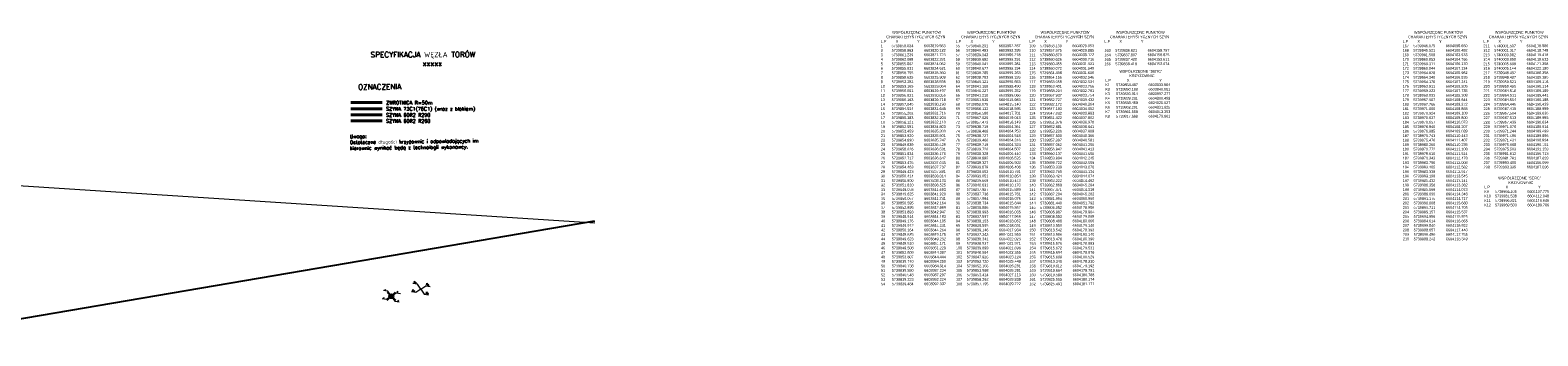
# Model space of a CAD drawing. Header units: metres. Extents: x 6603774 to 6604307, y 5739787 to 5740703.
# Tile 29 of 30: x 6604195 to 6604307, y 5739982 to 5740004. Entities that reach past the tile are written whole.
import ezdxf

# ---------------------------------------------------------------- set-up
doc = ezdxf.new("R2010")
doc.units = ezdxf.units.M
doc.header["$PDMODE"] = 35
doc.header["$PDSIZE"] = 0.3
doc.layers.add('-punkty-specyf', color=7, linetype='Continuous')
doc.layers.add('tabelka-proj konstr', color=7, linetype='Continuous')
for name, color, linetype, lineweight in [('-spec-wym-k-zewn', 30, 'Continuous', 13), ('mat-szyna 76C1(VK Ri60)', 3, 'Continuous', 40), ('mat-szyna R60R2', 7, 'Continuous', 40), ('T_szyny 60R2 R290', 14, 'Continuous', 40), ('wsp-KrzyżownicRZ', 1, 'Continuous', 15), ('wsp-tocznej-szyn RZ', 114, 'Continuous', 15), ('zwrotnica R50m', 140, 'Continuous', 40)]:
    doc.layers.add(name, color=color, linetype=linetype, lineweight=lineweight)
doc.styles.add('prom-specyf', font='txt.shx')
doc.styles.add('Style-CHAR_FAST_FONT', font='CHAR_FAST_FONT.shx')
doc.styles.add('WSP', font='txt.shx', dxfattribs={"width": 0.8})
doc.styles.add('ładny1', font='romand.shx')
doc.dimstyles.new('Strzałka -pra-duża-spec', dxfattribs={"dimtxt": 0.3, "dimasz": 1.2, "dimexe": 0, "dimexo": 0, "dimgap": 0.005, "dimtad": 3, "dimjust": 1, "dimdec": 0, "dimzin": 0, "dimdsep": 46, "dimtxsty": 'prom-specyf', "dimblk": 'STRZAŁKA1', "dimcen": 0, "dimdle": 0.6, "dimclrd": 256, "dimadec": 0, "dimazin": 0, "dimtfac": 0.75, "dimtdec": 0, "dimtofl": 0, "dimtmove": 2, "dimatfit": 3, "dimfxl": 1, "dimtolj": 1, "dimtzin": 0, "dimlwd": -1, "dimarcsym": 0})
doc.dimstyles.new('Strzałka le-duża-spec', dxfattribs={"dimtxt": 0.3, "dimasz": 1.2, "dimexe": 0, "dimexo": 0, "dimgap": 0.02, "dimtad": 1, "dimdec": 0, "dimzin": 0, "dimdsep": 46, "dimtxsty": 'prom-specyf', "dimblk": 'STZRAŁKA-LEWA', "dimcen": 0, "dimdle": 0.6, "dimadec": 0, "dimazin": 0, "dimtfac": 0.75, "dimtdec": 0, "dimtofl": 0, "dimtmove": 2, "dimatfit": 3, "dimfxl": 1, "dimtolj": 1, "dimtzin": 0, "dimarcsym": 0})
doc.dimstyles.new('tory-w-100-kąty', dxfattribs={"dimtxt": 0.15, "dimasz": 0.6, "dimexe": 0, "dimexo": 0, "dimgap": 0, "dimtad": 0, "dimdec": 0, "dimtxsty": 'prom-specyf', "dimcen": 0, "dimaunit": 2, "dimadec": 7, "dimazin": 0, "dimtfac": 1, "dimtdec": 0, "dimtmove": 0, "dimatfit": 3, "dimfxl": 1, "dimarcsym": 0})

# ---------------------------------------------------------------- blocks, each defined once
blk = doc.blocks.new('Wsp-pg50(s)')
for p, q in [((0, 0), (315, 315)), ((315, 315), (645, 315))]:
    blk.add_line(p, q)
at = {"style": 'WSP', "width": 0.8}
blk.add_attdef('WSP', (330, 352), '', height=150, dxfattribs=at)
blk = doc.blocks.new('STRZAŁKA1')
for p, q in [((0, 0), (-1, 0.299)), ((-1, 0), (-1, 0.299)), ((-1, 0), (0, 0))]:
    blk.add_line(p, q)
blk = doc.blocks.new('*D362')
at = {"layer": '-spec-wym-k-zewn', "transparency": 16777216}
blk.add_line((6604187.79, 5739993.29), (6604237.09, 5739990.08), dxfattribs=at)
at = {"layer": 'Defpoints', "color": 0, "transparency": 16777216}
for p in [(6604186.6, 5739993.37), (6604236.49, 5739990.12)]:
    blk.add_point(p, dxfattribs=at)
at = {"layer": '-spec-wym-k-zewn', "transparency": 16777216, "xscale": 1.2, "yscale": 1.2, "zscale": 1.2, "rotation": 176.2734935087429}
blk.add_blockref('STRZAŁKA1', (6604186.6, 5739993.37), dxfattribs=at)
at = {"layer": '-spec-wym-k-zewn', "color": 0, "transparency": 16777216, "insert": (6604188.7, 5739992.95), "char_height": 0.3, "attachment_point": 5, "rotation": 356.2735, "style": 'prom-specyf'}
blk.add_mtext('\\A1;R=50m', dxfattribs=at)
blk = doc.blocks.new('STZRAŁKA-LEWA')
for p, q in [((-1, 0), (0, 0)), ((0, 0), (-1, -0.299)), ((-1, 0), (-1, -0.299))]:
    blk.add_line(p, q)
blk = doc.blocks.new('*D363')
at = {"layer": '-spec-wym-k-zewn', "color": 0, "lineweight": -2, "transparency": 16777216}
blk.add_line((6604237.08, 5739990.22), (6604188.39, 5739981.9), dxfattribs=at)
at = {"layer": 'Defpoints', "color": 0, "transparency": 16777216}
for p in [(6604236.49, 5739990.12), (6604187.21, 5739981.7)]:
    blk.add_point(p, dxfattribs=at)
at = {"layer": '-spec-wym-k-zewn', "color": 0, "lineweight": -2, "transparency": 16777216, "xscale": 1.2, "yscale": 1.2, "zscale": 1.2, "rotation": 189.6965902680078}
blk.add_blockref('STZRAŁKA-LEWA', (6604187.21, 5739981.7), dxfattribs=at)
at = {"layer": '-spec-wym-k-zewn', "color": 0, "transparency": 16777216, "insert": (6604189.14, 5739982.25), "char_height": 0.3, "attachment_point": 5, "rotation": 9.6966, "style": 'prom-specyf'}
blk.add_mtext('\\A1;R=50m', dxfattribs=at)
blk = doc.blocks.new('*D367')
at = {"layer": '-spec-wym-k-zewn', "color": 0, "lineweight": -2, "transparency": 16777216}
for p, q in [((6604186.6, 5739993.37), (6604190.11, 5739993.14)), ((6604187.21, 5739981.7), (6604190.68, 5739982.29))]:
    blk.add_line(p, q, dxfattribs=at)
for start, end in [(177.0131, 181.2898), (184.6803, 188.9569)]:
    blk.add_arc((6604236.49, 5739990.12), 46.48, start, end, dxfattribs=at)
at = {"layer": '-spec-wym-k-zewn', "color": 0, "transparency": 16777216}
for points in [[(6604189.98, 5739992.55), (6604190.18, 5739992.53), (6604190.11, 5739993.14)], [(6604190.68, 5739982.9), (6604190.48, 5739982.87), (6604190.68, 5739982.29)]]:
    blk.add_solid(points, dxfattribs=at)
at = {"layer": 'Defpoints', "color": 0, "transparency": 16777216}
for p in [(6604186.6, 5739993.37), (6604190.02, 5739989.51), (6604236.49, 5739990.12), (6604187.21, 5739981.7)]:
    blk.add_point(p, dxfattribs=at)
at = {"layer": '-spec-wym-k-zewn', "color": 0, "transparency": 16777216, "insert": (6604190.08, 5739987.7), "char_height": 0.3, "attachment_point": 5, "rotation": 92.985, "style": 'prom-specyf'}
blk.add_mtext('14,9145519g', dxfattribs=at)

msp = doc.modelspace()

# ---------------------------------------------------------------- linework, layer by layer
at = {"layer": '-punkty-specyf'}
msp.add_point((6604221.9937, 5739984.6382), dxfattribs=at)
at = {"layer": 'mat-szyna 76C1(VK Ri60)'}
msp.add_line((6604218.9996, 5739998.5626), (6604221.3189, 5739998.5626), dxfattribs=at)
at = {"layer": 'mat-szyna R60R2'}
msp.add_line((6604218.9996, 5739997.6626), (6604221.3189, 5739997.6626), dxfattribs=at)
at = {"layer": 'T_szyny 60R2 R290'}
msp.add_line((6604218.9996, 5739998.1126), (6604221.3189, 5739998.1126), dxfattribs=at)
at = {"layer": 'zwrotnica R50m'}
msp.add_line((6604218.9996, 5739999.0233), (6604221.3189, 5739999.0233), dxfattribs=at)

# ---------------------------------------------------------------- block references
at = {"layer": 'wsp-KrzyżownicRZ'}
ref = msp.add_blockref('Wsp-pg50(s)', (6604224.1775, 5739985.1666), dxfattribs=dict(at, xscale=0.0009999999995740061, yscale=0.0009999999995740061, zscale=0.0009999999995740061, rotation=169.5573435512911))
ref.add_attrib('WSP', 'Kx', (6604223.5174, 5739985.0045), dxfattribs={"layer": '0', "height": 0.15, "rotation": 349.557343, "style": 'WSP', "width": 0.8})
ref = msp.add_blockref('Wsp-pg50(s)', (6604224.1775, 5739985.1666), dxfattribs=dict(at, xscale=-0.0009999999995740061, yscale=0.0009999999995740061, zscale=0.0009999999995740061, rotation=349.5573435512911))
ref.add_attrib('WSP', 'Kx', (6604223.6293, 5739985.6117), dxfattribs={"layer": '0', "height": 0.15, "rotation": 349.557344, "style": 'WSP', "width": 0.8})
ref = msp.add_blockref('Wsp-pg50(s)', (6604224.1775, 5739985.1666), dxfattribs=dict(at, xscale=-0.0009999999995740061, yscale=0.0009999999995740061, zscale=0.0009999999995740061, rotation=169.5573435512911))
ref.add_attrib('WSP', 'Kx', (6604224.5397, 5739984.8161), dxfattribs={"layer": '0', "height": 0.15, "rotation": 349.557344, "style": 'WSP', "width": 0.8})
at = {"layer": 'wsp-KrzyżownicRZ', "xscale": 0.0009999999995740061, "yscale": 0.0009999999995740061, "zscale": 0.0009999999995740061, "rotation": 349.5573435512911}
msp.add_blockref('Wsp-pg50(s)', (6604224.1775, 5739985.1666), dxfattribs=at).add_auto_attribs({'WSP': 'Kx'})
at = {"layer": 'wsp-tocznej-szyn RZ'}
ref = msp.add_blockref('Wsp-pg50(s)', (6604221.9937, 5739984.6382), dxfattribs=dict(at, xscale=0.0009999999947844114, yscale=0.0009999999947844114, zscale=0.0009999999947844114, rotation=169.5573437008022))
ref.add_attrib('WSP', 'x', (6604221.3641, 5739984.4527), dxfattribs={"layer": '0', "height": 0.15, "rotation": 349.557344, "style": 'WSP', "width": 0.8})
ref = msp.add_blockref('Wsp-pg50(s)', (6604221.9937, 5739984.6382), dxfattribs=dict(at, xscale=-0.0009999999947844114, yscale=0.0009999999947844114, zscale=0.0009999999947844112, rotation=349.5573437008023))
ref.add_attrib('WSP', 'x', (6604221.4854, 5739985.0632), dxfattribs={"layer": '0', "height": 0.15, "rotation": 349.557344, "style": 'WSP', "width": 0.8})
at = {"layer": 'wsp-tocznej-szyn RZ', "xscale": 0.0009999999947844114, "yscale": 0.0009999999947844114, "zscale": 0.0009999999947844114, "rotation": 349.5573437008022}
msp.add_blockref('Wsp-pg50(s)', (6604221.9937, 5739984.6382), dxfattribs=at).add_auto_attribs({'WSP': 'x'})
at = {"layer": 'wsp-tocznej-szyn RZ'}
ref = msp.add_blockref('Wsp-pg50(s)', (6604221.9937, 5739984.6382), dxfattribs=dict(at, xscale=-0.0009999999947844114, yscale=0.0009999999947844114, zscale=0.0009999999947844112, rotation=169.5573437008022))
ref.add_attrib('WSP', 'x', (6604222.4371, 5739984.255), dxfattribs={"layer": '0', "height": 0.15, "rotation": 349.557344, "style": 'WSP', "width": 0.8})

# ---------------------------------------------------------------- texts
at = {"layer": 'tabelka-proj konstr', "color": 7, "ltscale": 5, "style": 'ładny1'}
msp.add_text('OZNACZENIA', height=0.39375, rotation=0.744788, dxfattribs=at).set_placement((6604219.529, 5739999.9693))
for s, p in [('SZYNA 73C1(76C1) (wraz z blokiem)', (6604221.6065, 5739998.4173)), ('SZYNA 60R2 R290', (6604221.6065, 5739997.9673)), ('ZWROTNICA R=50m', (6604221.6065, 5739998.8781)), ('SZYNA 60R2 R260 ', (6604221.6065, 5739997.5173))]:
    msp.add_text(s, height=0.2625, dxfattribs=at).set_placement(p)
at = {"layer": 'tabelka-proj konstr', "color": 7, "ltscale": 5, "insert": (6604218.5405, 5740002.7691), "char_height": 0.39375, "attachment_point": 1, "rotation": 0.062655, "style": 'ładny1'}
msp.add_mtext_dynamic_manual_height_columns('\\pi1.91753;SPECYFIKACJA WĘZŁA TORÓW\\P\\pi5.77065;xxxxx ', width=12.722557, gutter_width=0.9, heights=[0], dxfattribs=at)
at = {"layer": 'tabelka-proj konstr', "color": 7, "ltscale": 5, "insert": (6604218.9129, 5739996.6314), "char_height": 0.2625, "width": 10.68855, "attachment_point": 1, "rotation": 0.744788, "style": 'ładny1'}
msp.add_mtext('Uwaga: \\POstateczne długości krzyżownic i odpowiadających im kierownic wynikać będą z technologii wykonawcy. ', dxfattribs=at)
at = {"layer": 'wsp-KrzyżownicRZ', "char_height": 0.2, "width": 5.374779, "attachment_point": 1, "rotation": 0.0627, "style": 'Style-CHAR_FAST_FONT'}
for s, insert in [('\\pi1.0433;WSPÓŁRZĘDNE "SERC" \\P\\pi1.7861;KRZYŻOWNIC\\P\\pi0;L.P^I^IX^I^I^IY\\PK1^I5739854.487^I6603833.584\\PK2^I5739850.188^I6603840.001\\PK3^I5739839.914^I6603997.277\\PK4^I5739839.201^I6604008.499\\PK5^I5739838.468^I6604020.027\\PK6^I5739862.291^I6604031.825\\PK7^I5739861.558^I6604043.353\\PK8^I5739817.668^I6604179.661', (6604274.981, 5740001.4366)), ('\\pi1.0433;WSPÓŁRZĘDNE "SERC" \\P\\pi1.7861;KRZYŻOWNIC\\P\\pi0;L.P^I^IX^I^I^IY\\PK9^I5739966.106^I6604107.775\\PK10^I5739981.538^I6604112.048\\PK11^I5739996.821^I6604116.646\\PK12^I5739969.500^I6604189.766', (6604303.0924, 5739993.5098))]:
    msp.add_mtext(s, dxfattribs=dict(at, insert=insert))
at = {"layer": 'wsp-tocznej-szyn RZ', "char_height": 0.2, "width": 5.418179, "attachment_point": 1, "rotation": 0.0627, "style": 'Style-CHAR_FAST_FONT'}
for s, insert in [('\\pi0.84718;WSPÓŁRZĘDNE PUNKTÓW\\P\\pi0.40434;CHARAKTERYSTYCZNYCH SZYN\\P\\pi0;L.P^I    X^I^I    Y\\P1^I5739858.034^I6603819.563\\P2^I5739858.863^I6603820.122\\P3^I5739861.239^I6603821.723\\P4^I5739862.069^I6603822.281\\P5^I5739855.002^I6603824.062\\P6^I5739855.831^I6603824.621\\P7^I5739858.795^I6603825.350\\P8^I5739859.625^I6603825.909\\P9^I5739852.282^I6603828.595\\P10^I5739853.165^I6603829.064\\P11^I5739856.001^I6603829.497\\P12^I5739856.831^I6603830.056\\P13^I5739856.163^I6603829.718\\P14^I5739857.045^I6603830.190\\P15^I5739854.554^I6603831.645\\P16^I5739855.202^I6603831.716\\P17^I5739855.383^I6603832.204\\P18^I5739856.121^I6603832.110\\P19^I5739852.591^I6603834.803\\P20^I5739853.459^I6603835.300\\P21^I5739853.920^I6603835.501\\P22^I5739854.890^I6603835.747\\P23^I5739849.639^I6603836.429\\P24^I5739850.626^I6603836.591\\P25^I5739851.834^I6603836.178\\P26^I5739852.717^I6603836.647\\P27^I5739853.476^I6603837.635\\P28^I5739854.463^I6603837.797\\P29^I5739849.423^I6603837.881\\P30^I5739850.414^I6603838.014\\P31^I5739850.900^I6603838.133\\P32^I5739851.820^I6603838.525\\P33^I5739849.058^I6603841.683\\P34^I5739849.625^I6603841.920\\P35^I5739850.057^I6603841.741\\P36^I5739850.595^I6603842.164\\P37^I5739852.895^I6603842.889\\P38^I5739853.893^I6603842.947\\P39^I5739848.914^I6603844.183\\P40^I5739849.176^I6603844.105\\P41^I5739849.912^I6603844.241\\P42^I5739850.164^I6603844.264\\P43^I5739848.625^I6603849.175\\P44^I5739849.623^I6603849.232\\P45^I5739848.510^I6603851.171\\P46^I5739849.508^I6603851.229\\P47^I5739852.809^I6603844.387\\P48^I5739853.807^I6603844.444\\P49^I5739839.740^I6603984.250\\P50^I5739840.738^I6603984.314\\P51^I5739839.550^I6603987.234\\P52^I5739840.548^I6603987.297\\P53^I5739839.233^I6603992.224\\P54^I5739839.484^I6603992.332', (6604258.3152, 5740004.3261)), ('\\pi0.84718;WSPÓŁRZĘDNE PUNKTÓW\\P\\pi0.40434;CHARAKTERYSTYCZNYCH SZYN\\P\\pi0;L.P^I    X^I^I    Y\\P55^I5739840.231^I6603992.287\\P56^I5739840.483^I6603992.295\\P57^I5739839.043^I6603995.218\\P58^I5739839.682^I6603995.291\\P59^I5739840.041^I6603995.281\\P60^I5739840.677^I6603995.194\\P61^I5739838.785^I6603999.263\\P62^I5739839.783^I6603999.326\\P63^I5739840.121^I6603998.653\\P64^I5739841.108^I6603998.490\\P65^I5739840.227^I6603999.252\\P66^I5739841.210^I6603999.066\\P67^I5739851.536^I6604015.983\\P68^I5739852.075^I6604015.140\\P69^I5739856.132^I6604018.595\\P70^I5739856.580^I6604017.701\\P71^I5739857.025^I6604019.043\\P72^I5739857.473^I6604018.149\\P73^I5739838.719^I6604004.361\\P74^I5739838.468^I6604004.253\\P75^I5739838.727^I6604004.548\\P76^I5739839.466^I6604004.316\\P77^I5739839.719^I6604004.324\\P78^I5739839.726^I6604004.507\\P79^I5739838.329^I6604006.440\\P80^I5739838.885^I6604006.525\\P81^I5739839.327^I6604006.503\\P82^I5739839.878^I6604006.406\\P83^I5739838.053^I6604010.791\\P84^I5739839.051^I6604010.854\\P85^I5739839.669^I6604010.443\\P86^I5739840.631^I6604010.170\\P87^I5739837.987^I6604015.889\\P88^I5739837.736^I6604015.781\\P89^I5739837.994^I6604016.076\\P90^I5739838.734^I6604015.844\\P91^I5739838.986^I6604015.852\\P92^I5739838.993^I6604016.035\\P93^I5739837.597^I6604017.968\\P94^I5739838.153^I6604018.052\\P95^I5739838.595^I6604018.031\\P96^I5739839.146^I6604017.934\\P97^I5739837.343^I6604021.959\\P98^I5739838.341^I6604022.023\\P99^I5739838.937^I6604021.971\\P100^I5739839.899^I6604021.698\\P101^I5739848.564^I6604022.355\\P102^I5739847.926^I6604023.124\\P103^I5739852.720^I6604025.449\\P104^I5739852.166^I6604026.281\\P105^I5739853.968^I6604026.281\\P106^I5739853.414^I6604027.113\\P107^I5739858.262^I6604028.838\\P108^I5739857.795^I6604029.722', (6604263.8712, 5740004.3261)), ('\\pi0.84718;WSPÓŁRZĘDNE PUNKTÓW\\P\\pi0.40434;CHARAKTERYSTYCZNYCH SZYN\\P\\pi0;L.P^I    X^I^I    Y\\P109^I5739858.130^I6604029.053\\P110^I5739857.575^I6604029.885\\P111^I5739860.870^I6604030.122\\P112^I5739860.626^I6604030.716\\P113^I5739860.455^I6604031.031\\P114^I5739860.072^I6604031.549\\P115^I5739864.498^I6604031.606\\P116^I5739864.156^I6604032.546\\P117^I5739863.955^I6604032.934\\P118^I5739863.401^I6604033.766\\P119^I5739868.204^I6604032.791\\P120^I5739867.937^I6604033.754\\P121^I5739882.727^I6604039.432\\P122^I5739882.172^I6604040.264\\P123^I5739847.193^I6604034.652\\P124^I5739847.832^I6604033.883\\P125^I5739851.422^I6604037.802\\P126^I5739851.976^I6604036.970\\P127^I5739852.681^I6604038.641\\P128^I5739853.236^I6604037.809\\P129^I5739857.530^I6604040.366\\P130^I5739857.397^I6604040.581\\P131^I5739857.062^I6604041.250\\P132^I5739856.842^I6604041.413\\P133^I5739860.137^I6604041.650\\P134^I5739859.894^I6604042.245\\P135^I5739859.722^I6604042.559\\P136^I5739859.339^I6604043.076\\P137^I5739863.765^I6604043.134\\P138^I5739863.424^I6604044.074\\P139^I5739863.222^I6604044.462\\P140^I5739862.668^I6604045.294\\P141^I5739867.471^I6604044.319\\P142^I5739867.204^I6604045.282\\P143^I5739881.994^I6604050.960\\P144^I5739881.440^I6604051.792\\P145^I5739806.052^I6604178.906\\P146^I5739805.987^I6604179.904\\P147^I5739808.553^I6604179.068\\P148^I5739808.488^I6604180.066\\P149^I5739813.550^I6604179.140\\P150^I5739813.542^I6604179.393\\P151^I5739813.586^I6604180.140\\P152^I5739813.478^I6604180.390\\P153^I5739815.575^I6604178.983\\P154^I5739815.672^I6604179.531\\P155^I5739815.694^I6604179.976\\P156^I5739815.608^I6604180.529\\P157^I5739819.340^I6604178.230\\P158^I5739819.612^I6604179.192\\P159^I5739819.664^I6604179.791\\P160^I5739819.599^I6604180.788\\P161^I5739825.555^I6604180.174\\P162^I5739825.491^I6604181.171', (6604269.3311, 5740004.3261)), ('\\pi0.84718;WSPÓŁRZĘDNE PUNKTÓW\\P\\pi0.40434;CHARAKTERYSTYCZNYCH SZYN\\P\\pi0;L.P^I    X^I^I    Y\\P\\P163^I5739836.821^I6604158.757\\P164^I5739837.807^I6604158.925\\P165^I5739837.420^I6604153.611\\P166^I5739838.418^I6604153.674', (6604274.9145, 5740004.3261)), ('\\pi0.84718;WSPÓŁRZĘDNE PUNKTÓW\\P\\pi0.40434;CHARAKTERYSTYCZNYCH SZYN\\P\\pi0;L.P^I    X^I^I    Y\\P167^I5739946.075^I6604099.660\\P168^I5739945.521^I6604100.492\\P169^I5739961.508^I6604103.933\\P170^I5739960.953^I6604104.766\\P171^I5739960.311^I6604106.170\\P172^I5739960.044^I6604107.134\\P173^I5739964.828^I6604105.962\\P174^I5739964.340^I6604106.835\\P175^I5739964.178^I6604107.241\\P176^I5739963.911^I6604108.205\\P177^I5739968.323^I6604107.735\\P178^I5739968.033^I6604108.308\\P179^I5739967.907^I6604108.644\\P180^I5739967.766^I6604109.272\\P181^I5739971.000^I6604108.868\\P182^I5739970.924^I6604109.109\\P183^I5739970.637^I6604109.800\\P184^I5739970.657^I6604110.073\\P185^I5739976.940^I6604108.207\\P186^I5739976.385^I6604109.039\\P187^I5739975.743^I6604110.443\\P188^I5739975.476^I6604111.407\\P189^I5739980.260^I6604110.235\\P190^I5739979.772^I6604111.108\\P191^I5739979.610^I6604111.514\\P192^I5739979.343^I6604112.478\\P193^I5739983.756^I6604112.008\\P194^I5739983.465^I6604112.582\\P195^I5739983.339^I6604112.917\\P196^I5739983.198^I6604113.545\\P197^I5739986.432^I6604113.141\\P198^I5739986.356^I6604113.382\\P199^I5739986.069^I6604114.073\\P200^I5739986.090^I6604114.346\\P201^I5739991.175^I6604114.717\\P202^I5739990.908^I6604115.680\\P203^I5739995.711^I6604114.705\\P204^I5739995.157^I6604115.537\\P205^I5739994.956^I6604115.925\\P206^I5739994.614^I6604116.865\\P207^I5739999.040^I6604116.922\\P208^I5739998.657^I6604117.440\\P209^I5739998.486^I6604117.755\\P210^I5739998.242^I6604118.349', (6604297.0377, 5740004.3261)), ('\\pi0.84718;WSPÓŁRZĘDNE PUNKTÓW\\P\\pi0.40434;CHARAKTERYSTYCZNYCH SZYN\\P\\pi0;L.P^I    X^I^I    Y\\P211^I5740001.537^I6604118.586\\P212^I5740001.317^I6604118.749\\P213^I5740000.982^I6604119.418\\P214^I5740000.850^I6604119.633\\P215^I5740005.698^I6604121.358\\P216^I5740005.144^I6604122.190\\P217^I5739948.492^I6604188.398\\P218^I5739948.427^I6604189.396\\P219^I5739959.521^I6604189.116\\P220^I5739959.456^I6604190.114\\P221^I5739964.518^I6604189.189\\P222^I5739964.511^I6604189.441\\P223^I5739964.554^I6604190.188\\P224^I5739964.446^I6604190.439\\P225^I5739967.419^I6604188.999\\P226^I5739967.504^I6604189.636\\P227^I5739967.513^I6604189.995\\P228^I5739967.439^I6604190.634\\P229^I5739971.076^I6604188.514\\P230^I5739971.244^I6604189.499\\P231^I5739971.496^I6604189.896\\P232^I5739971.431^I6604190.894\\P233^I5739975.568^I6604190.161\\P234^I5739975.503^I6604191.159\\P235^I5739981.612^I6604186.713\\P236^I5739981.781^I6604187.699\\P237^I5739993.400^I6604186.099\\P238^I5739993.335^I6604187.096', (6604303.0377, 5740004.3261))]:
    msp.add_mtext(s, dxfattribs=dict(at, insert=insert))

# ---------------------------------------------------------------- dimensions: what is measured, and where the dimension line sits
at = {"layer": '-spec-wym-k-zewn'}
for mpoint, dimstyle, picture, middle in [((6604186.5975, 5739993.3676), 'Strzałka -pra-duża-spec', '*D362', (6604188.6969, 5739992.9497)), ((6604187.2061, 5739981.6964), 'Strzałka le-duża-spec', '*D363', (6604189.1426, 5739982.251))]:
    dim = msp.add_radius_dim(center=(6604236.4918, 5739990.1179), mpoint=mpoint, dimstyle=dimstyle, override={"dimpost": 'R=<>m'}, dxfattribs=at)
    dim.commit()
    dim.dimension.update_dxf_attribs({"geometry": picture, "text_midpoint": middle, "dimtype": 164})
dim = msp.add_angular_dim_3p(base=(6604190.016783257, 5739989.5112538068), center=(6604236.4917624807, 5739990.117907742), p1=(6604186.5974796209, 5739993.367605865), p2=(6604187.2060877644, 5739981.6963717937), dimstyle='tory-w-100-kąty', override={"dimtxt": 0.3}, dxfattribs=at)
dim.commit()
dim.dimension.update_dxf_attribs({"geometry": '*D367', "text_midpoint": (6604190.0758882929, 5739987.697505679)})

doc.saveas('drawing.dxf')
